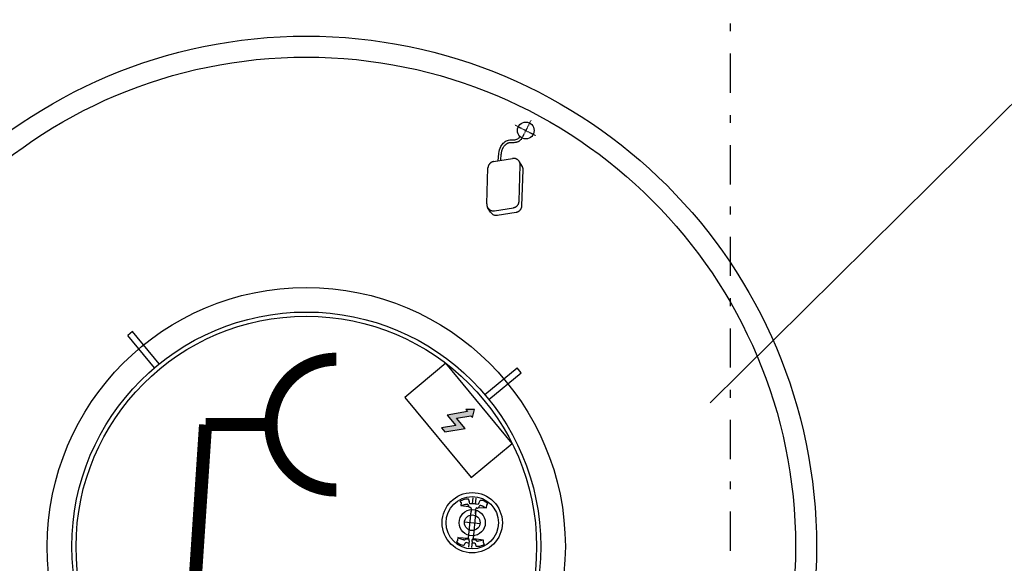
# Model space of a CAD drawing. Extents: x -12025 to 39812, y -28775 to 12.
# Tile 42 of 90: x 16270 to 18152, y -6390 to -5352. Entities that reach past the tile are written whole.
import ezdxf

# ---------------------------------------------------------------- set-up
doc = ezdxf.new("R2010")
doc.units = 0
doc.header["$MEASUREMENT"] = 0
for name, pattern in [('DASHDOT', [1, 0.5, -0.25, 0, -0.25]), ('Dashed_1', [1905, 1270, -635]), ('Čerchovaná S', [175, 75, -42.5, 15, -42.5])]:
    doc.linetypes.add(name, pattern=pattern)
doc.layers.add('OÚ Dukovany půdorys podklad 1NP', color=7, linetype='Continuous')
doc.layers.add('OÚ Dukovany zásuvky', color=92, linetype='Continuous')
doc.linetypes.add('VODA_PITNA_PODZ', pattern='A,35,-15,[117,Cadkon.shx,S=1.25,R=0,X=0,Y=0],-50', length=100)

# ---------------------------------------------------------------- blocks, each defined once
blk = doc.blocks.new('Zásuvka (36)')
at = {"color": 0, "linetype": 'Continuous', "const_width": 25}
for points in [[(-125, 0, -0.414214), (0, 125)], [(0, -125, -0.414214), (-125, 0)]]:
    blk.add_lwpolyline(points, format="xyb", dxfattribs=at)
blk.add_lwpolyline([(-250, 0), (-125, 0)], dxfattribs=at)

msp = doc.modelspace()

# ---------------------------------------------------------------- hatches: boundary and pattern name
at = {"layer": 'OÚ Dukovany zásuvky', "linetype": 'Continuous'}
msp.add_hatch(color=256, dxfattribs=at).paths.add_polyline_path([(17121, -6132.4), (17104.6, -6112.5), (17132.1, -6107.9), (17135.3, -6111.7), (17138.7, -6096), (17122.6, -6096.3), (17125.8, -6100.2), (17086.8, -6106.8), (17103.3, -6126.6), (17075.7, -6131.3), (17082.1, -6139)])

# ---------------------------------------------------------------- linework, layer by layer
at = {"layer": 'OÚ Dukovany půdorys podklad 1NP', "color": 154, "linetype": 'Čerchovaná S'}
msp.add_line((17628.4, -25791.1), (17628.4, -1625), dxfattribs=at)
at = {"layer": 'OÚ Dukovany zásuvky', "linetype": 'Continuous'}
for p, q in [((19047.6, -4640.5), (17589.4, -6083.3)), ((16485.5, -5947.4), (16476.3, -5955)), ((16527.3, -6016.6), (16476.3, -5955)), ((16536.5, -6009), (16485.5, -5947.4)), ((17084.3, -6007.9), (17005.7, -6073)), ((17211.2, -6161.2), (17084.3, -6007.9)), ((17158.9, -6067.6), (17220.5, -6016.5)), ((17228.1, -6025.8), (17220.5, -6016.5)), ((17166.5, -6076.8), (17228.1, -6025.8)), ((17005.7, -6073), (17132.6, -6226.2)), ((17132.6, -6226.2), (17211.2, -6161.2)), ((17135.1, -6276.5), (17136.2, -6265)), ((17140.1, -6255.3), (17140.1, -6255.3)), ((17140.2, -6254.6), (17140.2, -6254.6)), ((17141.1, -6277), (17142.1, -6265.6)), ((17113.5, -6273.9), (17111.8, -6270.9)), ((17114.7, -6269.7), (17112.4, -6270.8)), ((17113.5, -6273.9), (17113, -6279.3)), ((17113, -6279.3), (17122.4, -6277.1)), ((17113, -6279.3), (17128, -6281.4)), ((17117.5, -6268.5), (17114.7, -6269.7)), ((17120.2, -6267.8), (17117.5, -6268.5)), ((17122.6, -6267.3), (17120.2, -6267.8)), ((17122.4, -6277.1), (17124.4, -6277)), ((17124.7, -6267.2), (17122.6, -6267.3)), ((17124.4, -6277), (17125, -6277)), ((17126.2, -6267.3), (17124.7, -6267.2)), ((17125.2, -6277.1), (17125, -6277)), ((17126.5, -6277.6), (17125.2, -6277.1)), ((17127.3, -6267.7), (17126.2, -6267.3)), ((17127.1, -6278), (17126.5, -6277.6)), ((17127.2, -6278.1), (17127.1, -6278)), ((17127.9, -6280.4), (17127.2, -6278.1)), ((17127.9, -6268.1), (17127.3, -6267.7)), ((17128.2, -6268.5), (17127.9, -6268.1)), ((17128, -6281.2), (17127.9, -6280.4)), ((17128, -6281.5), (17128, -6281.2)), ((17128.3, -6282.1), (17128, -6281.5)), ((17128.8, -6270.3), (17128.2, -6268.5)), ((17128.8, -6282.6), (17128.3, -6282.1)), ((17129.3, -6272.3), (17128.7, -6270.5)), ((17129.7, -6274.2), (17128.8, -6270.3)), ((17129.3, -6282.8), (17128.8, -6282.6)), ((17130.2, -6276.3), (17129.3, -6272.3)), ((17129.3, -6282.8), (17129.8, -6282.8)), ((17129.8, -6282.8), (17131.3, -6283.1)), ((17131.9, -6276.2), (17130.2, -6276.3)), ((17135.1, -6276.4), (17131.9, -6276.2)), ((17138.1, -6276.2), (17135.1, -6276.5)), ((17141.1, -6277), (17138.1, -6276.2)), ((17142.8, -6277.2), (17141.1, -6277)), ((17145.9, -6277.8), (17142.8, -6277.2)), ((17143.6, -6284.2), (17145, -6284.3)), ((17145, -6284.3), (17145.6, -6284.3)), ((17146, -6284.2), (17145.6, -6284.3)), ((17147.1, -6275.1), (17145.9, -6277.8)), ((17146.6, -6283.9), (17146, -6284.2)), ((17146.9, -6283.7), (17146.6, -6284)), ((17147.9, -6273.1), (17146.8, -6275.8)), ((17147.2, -6283), (17146.9, -6283.7)), ((17147.1, -6283.2), (17162.2, -6284)), ((17147.4, -6282.2), (17147.2, -6282.7)), ((17147.2, -6282.7), (17147.2, -6283)), ((17147.8, -6281.5), (17147.4, -6282.3)), ((17148.7, -6279.9), (17147.8, -6281.5)), ((17149.3, -6270.5), (17147.9, -6273.1)), ((17148.9, -6279.8), (17148.6, -6280)), ((17150.6, -6279.4), (17148.9, -6279.8)), ((17149.8, -6270), (17149.3, -6270.4)), ((17149.3, -6270.4), (17149.3, -6270.5)), ((17150.7, -6269.7), (17149.8, -6270)), ((17150.9, -6279.4), (17150.6, -6279.4)), ((17152.2, -6269.7), (17150.7, -6269.7)), ((17150.9, -6279.4), (17152.2, -6279.7)), ((17154.3, -6270.1), (17152.2, -6269.7)), ((17152.2, -6279.7), (17154.2, -6280.3)), ((17154.2, -6280.3), (17157.7, -6281.8)), ((17156.7, -6270.9), (17154.3, -6270.1)), ((17159.2, -6272.2), (17156.7, -6270.9)), ((17157.7, -6281.8), (17162.2, -6284)), ((17161.9, -6273.8), (17159.2, -6272.2)), ((17164.4, -6275.7), (17161.9, -6273.8)), ((17162.2, -6284), (17162.8, -6278.6)), ((17162.8, -6278.6), (17164.8, -6276)), ((17127.4, -6341.9), (17131.8, -6296.4)), ((17131.8, -6296.4), (17131.9, -6294.4)), ((17132.8, -6285), (17131.9, -6294.4)), ((17132.4, -6289.3), (17131.9, -6294)), ((17140.9, -6295.2), (17136.4, -6342.5)), ((17140.9, -6295.2), (17141.7, -6285.8)), ((17141.3, -6290.1), (17140.9, -6294.8)), ((17119.8, -6311), (17149.7, -6313.8)), ((17107.2, -6340.8), (17106.6, -6346.2)), ((17107.2, -6340.8), (17127.4, -6341.9)), ((17111.7, -6343), (17107.2, -6340.8)), ((17106.6, -6346.2), (17104.4, -6348.8)), ((17104.7, -6349.1), (17107.2, -6351)), ((17107.2, -6351), (17109.8, -6352.6)), ((17109.8, -6352.6), (17112.4, -6353.8)), ((17115.2, -6344.5), (17111.7, -6343)), ((17112.4, -6353.8), (17114.8, -6354.7)), ((17114.8, -6354.7), (17116.8, -6355)), ((17117.2, -6345.1), (17115.2, -6344.5)), ((17116.8, -6355), (17118.3, -6355.1)), ((17118.5, -6345.3), (17117.2, -6345.1)), ((17118.3, -6355.1), (17119.3, -6354.8)), ((17118.5, -6345.4), (17118.8, -6345.4)), ((17118.7, -6345.3), (17120.4, -6344.9)), ((17119.3, -6354.8), (17119.7, -6354.4)), ((17119.7, -6354.4), (17119.8, -6354.3)), ((17119.8, -6354.3), (17121.1, -6351.7)), ((17120.4, -6344.9), (17120.7, -6344.8)), ((17120.8, -6344.8), (17121.3, -6344)), ((17120.9, -6352.4), (17122.3, -6349.8)), ((17121.3, -6344), (17121.7, -6343.5)), ((17121.7, -6343.5), (17122.3, -6343.3)), ((17122.3, -6343.3), (17122.5, -6343.2)), ((17122.3, -6349.8), (17122.3, -6349.8)), ((17122.3, -6349.8), (17126.2, -6350.6)), ((17122.5, -6343.2), (17122.7, -6343.2)), ((17122.7, -6343.2), (17127.3, -6343.5)), ((17126.2, -6350.6), (17128, -6350.9)), ((17127.5, -6341.6), (17127.3, -6343.5)), ((17127.3, -6343.5), (17127.4, -6343.5)), ((17128.5, -6346.7), (17127.3, -6359.2)), ((17127.4, -6343.5), (17128.3, -6343.7)), ((17128.1, -6350.8), (17128, -6350.9)), ((17128.3, -6343.7), (17128.6, -6343.8)), ((17128.5, -6346.7), (17128.6, -6343.8)), ((17134.4, -6348.3), (17133.3, -6359.8)), ((17136, -6351.5), (17134.1, -6351.5)), ((17134.1, -6351.5), (17134.1, -6351.5)), ((17134.4, -6348.3), (17134.7, -6344.3)), ((17134.9, -6344.4), (17134.7, -6344.3)), ((17134.7, -6344.3), (17136.2, -6344.3)), ((17139.9, -6351.4), (17136, -6351.5)), ((17136.2, -6344.3), (17136.4, -6342.5)), ((17136.2, -6344.3), (17140.8, -6344.9)), ((17156.5, -6345.5), (17137.9, -6342.9)), ((17139.9, -6351.4), (17140, -6351.4)), ((17140, -6351.4), (17140.8, -6354.2)), ((17140.5, -6353.3), (17141.4, -6356.1)), ((17140.8, -6344.9), (17141, -6345)), ((17141, -6345), (17141.5, -6345.2)), ((17141.4, -6356.1), (17141.7, -6356.6)), ((17141.5, -6345.2), (17141.9, -6345.7)), ((17141.7, -6356.6), (17142.3, -6357)), ((17141.9, -6345.7), (17142, -6346)), ((17142, -6345.9), (17142.4, -6346.9)), ((17142.3, -6357), (17143.4, -6357.3)), ((17142.4, -6346.8), (17143, -6347.2)), ((17143, -6347.2), (17144.3, -6347.7)), ((17143.4, -6357.3), (17145, -6357.4)), ((17144.3, -6347.8), (17144.5, -6347.8)), ((17145.1, -6347.8), (17144.5, -6347.8)), ((17145, -6357.4), (17147, -6357.3)), ((17147.2, -6347.7), (17145.1, -6347.8)), ((17147, -6357.3), (17149.4, -6356.9)), ((17156.5, -6345.5), (17147.2, -6347.7)), ((17149.4, -6356.9), (17152.1, -6356.1)), ((17152.1, -6356.1), (17154.9, -6355)), ((17154.9, -6355), (17157.2, -6353.8)), ((17156, -6350.8), (17156.5, -6345.5)), ((17156, -6350.8), (17157.7, -6353.9))]:
    msp.add_line(p, q, dxfattribs=at)
at = {"layer": 'OÚ Dukovany zásuvky', "linetype": 'DASHDOT'}
for p, q in [((17246.6, -5544.2), (17227.6, -5581.7)), ((17215.8, -5552.4), (17256.1, -5572.8))]:
    msp.add_line(p, q, dxfattribs=at)
at = {"layer": 'OÚ Dukovany zásuvky', "linetype": 'Dashed_1', "ltscale": 10}
for p, q in [((17175.4, -5622.5), (17211.7, -5616.6)), ((17230.4, -5631.6), (17224.8, -5622.7)), ((17162.4, -5703.5), (17164.7, -5634.7)), ((17224.2, -5698.4), (17226.5, -5629.7)), ((17229.6, -5706.9), (17231.9, -5638.2)), ((17169.5, -5718.9), (17164, -5710.1)), ((17177.2, -5716.6), (17213.5, -5710.6)), ((17182.6, -5725.1), (17218.9, -5719.1))]:
    msp.add_line(p, q, dxfattribs=at)
at = {"layer": 'OÚ Dukovany zásuvky', "linetype": 'Continuous', "flags": 128}
for points in [[(17189.5, -5593.6), (17190.7, -5591.5), (17192.2, -5589.5), (17193.8, -5587.6), (17195.6, -5585.9), (17197.6, -5584.4), (17199.7, -5583.2), (17201.9, -5582.2), (17204.2, -5581.5), (17204.2, -5581.5)], [(17198.6, -5589.9), (17199.6, -5589.2), (17200.6, -5588.4), (17200.6, -5588.4)], [(17200.6, -5588.4), (17201, -5588.1), (17201.4, -5587.9), (17201.7, -5587.7), (17202.1, -5587.5), (17202.1, -5587.5)], [(17202.1, -5587.5), (17202.8, -5587.2), (17203.5, -5586.9), (17203.5, -5586.9)], [(17203.5, -5586.9), (17203.8, -5586.8), (17204.1, -5586.7), (17204.1, -5586.7)], [(17204.1, -5586.7), (17204.6, -5586.5), (17204.6, -5586.5)], [(17204.2, -5581.5), (17206.5, -5581.1), (17208.9, -5581), (17213.6, -5580.9), (17215.9, -5580.7), (17218.1, -5580.4), (17220.1, -5579.8), (17222, -5578.8), (17222, -5578.8)], [(17204.6, -5586.5), (17204.8, -5586.5), (17205, -5586.4), (17205, -5586.4)], [(17205, -5586.4), (17205.5, -5586.3), (17205.5, -5586.3)], [(17205.5, -5586.3), (17205.7, -5586.3), (17205.9, -5586.2), (17205.9, -5586.2)], [(17205.9, -5586.2), (17206.5, -5586.1), (17206.5, -5586.1)], [(17206.5, -5586.1), (17206.8, -5586.1), (17207.1, -5586.1), (17207.1, -5586.1)], [(17207.1, -5586.1), (17208.1, -5586), (17208.1, -5586)], [(17208.1, -5586), (17208.6, -5586), (17209.1, -5585.9), (17209.1, -5585.9)], [(17209.1, -5585.9), (17210.6, -5585.9), (17210.6, -5585.9)], [(17210.6, -5585.9), (17211.9, -5585.9), (17211.9, -5585.9)], [(17211.9, -5585.9), (17213.6, -5585.9), (17213.6, -5585.9)], [(17213.6, -5585.9), (17214.2, -5585.8), (17214.9, -5585.8), (17214.9, -5585.8)], [(17214.9, -5585.8), (17216.7, -5585.7), (17216.7, -5585.7)], [(17216.7, -5585.7), (17217.4, -5585.6), (17218.2, -5585.5), (17218.2, -5585.5)], [(17218.2, -5585.5), (17219.1, -5585.3), (17220.1, -5585.1), (17220.1, -5585.1)], [(17220.1, -5585.1), (17220.8, -5584.9), (17221.2, -5584.8), (17221.5, -5584.7), (17221.5, -5584.7)], [(17221.5, -5584.7), (17222.2, -5584.3), (17222.9, -5584.1), (17222.9, -5584.1)], [(17222, -5578.8), (17222.5, -5578.4), (17223.1, -5577.9), (17224.1, -5576.9), (17225, -5575.8), (17225.9, -5574.7), (17225.9, -5574.7)], [(17222.9, -5584.1), (17223.3, -5583.9), (17223.6, -5583.7), (17223.6, -5583.7)], [(17223.6, -5583.7), (17223.9, -5583.5), (17224.3, -5583.3), (17224.3, -5583.3)], [(17224.3, -5583.3), (17224.5, -5583.2), (17224.7, -5583), (17224.7, -5583)], [(17224.7, -5583), (17225.1, -5582.7), (17225.1, -5582.7)], [(17225.1, -5582.7), (17225.3, -5582.6), (17225.5, -5582.4), (17225.5, -5582.4)], [(17225.5, -5582.4), (17225.8, -5582.2), (17226.1, -5581.9), (17226.1, -5581.9)], [(17226.1, -5581.9), (17226.4, -5581.6), (17226.8, -5581.3), (17226.8, -5581.3)], [(17226.8, -5581.3), (17227.2, -5580.9), (17227.7, -5580.4), (17227.7, -5580.4)], [(17227.7, -5580.4), (17228.1, -5579.9), (17228.5, -5579.5), (17228.5, -5579.5)], [(17228.5, -5579.5), (17229.2, -5578.6), (17229.2, -5578.6)], [(17229.2, -5578.6), (17229.9, -5577.8), (17229.9, -5577.8)], [(17184.4, -5621.1), (17184.6, -5613.9), (17185.3, -5606.8), (17185.9, -5603.4), (17186.8, -5600), (17187.9, -5596.7), (17189.5, -5593.6), (17189.5, -5593.6)], [(17190, -5609), (17190.3, -5606.9), (17190.7, -5604.8), (17190.7, -5604.8)], [(17190.7, -5604.8), (17191, -5603.3), (17191.4, -5601.9), (17191.4, -5601.9)], [(17191.4, -5601.9), (17191.9, -5600.4), (17192.4, -5599.1), (17192.4, -5599.1)], [(17192.4, -5599.1), (17192.7, -5598.3), (17193, -5597.6), (17193, -5597.6)], [(17193, -5597.6), (17193.4, -5596.8), (17193.8, -5596.1), (17193.8, -5596.1)], [(17193.8, -5596.1), (17194.1, -5595.6), (17194.4, -5595.1), (17194.4, -5595.1)], [(17194.4, -5595.1), (17195.1, -5593.9), (17195.1, -5593.9)], [(17195.1, -5593.9), (17195.5, -5593.4), (17195.9, -5592.9), (17195.9, -5592.9)], [(17195.9, -5592.9), (17196.5, -5592.1), (17197.2, -5591.3), (17197.2, -5591.3)], [(17197.2, -5591.3), (17197.5, -5591), (17197.9, -5590.6), (17198.2, -5590.3), (17198.6, -5589.9), (17198.6, -5589.9)], [(17189.4, -5620.3), (17189.5, -5619.2), (17189.5, -5619.2)], [(17189.5, -5617.7), (17189.6, -5615.8), (17189.6, -5615.8)], [(17189.5, -5619.2), (17189.5, -5617.7), (17189.5, -5617.7)], [(17189.6, -5615.8), (17189.7, -5612.3), (17189.7, -5612.3)], [(17189.7, -5612.3), (17189.8, -5610.7), (17190, -5609), (17190, -5609)]]:
    msp.add_lwpolyline(points, dxfattribs=at)
at = {"layer": 'OÚ Dukovany zásuvky', "linetype": 'Dashed_1', "ltscale": 100}
msp.add_lwpolyline([(17121, -6132.4), (17104.6, -6112.5), (17132.1, -6107.9), (17135.3, -6111.7), (17138.7, -6096), (17122.6, -6096.3), (17125.8, -6100.2), (17086.8, -6106.8), (17103.3, -6126.6), (17075.7, -6131.3), (17082.1, -6139)], close=True, dxfattribs=at)
at = {"layer": 'OÚ Dukovany zásuvky', "linetype": 'Continuous', "const_width": 25}
msp.add_lwpolyline([(19125, -19750), (19125, -20375), (16750, -20375), (16750, -16250), (16250, -16250), (16250, -11750), (16625, -6125)], dxfattribs=at)
at = {"layer": 'OÚ Dukovany zásuvky', "linetype": 'VODA_PITNA_PODZ'}
msp.add_circle((16817.6, -6357.9), 975, dxfattribs=at)
at = {"layer": 'OÚ Dukovany zásuvky', "linetype": 'VODA_PITNA_PODZ', "ltscale": 100}
msp.add_circle((16817.6, -6357.9), 935, dxfattribs=at)
at = {"layer": 'OÚ Dukovany zásuvky', "linetype": 'Continuous'}
for centre, radius in [((17237, -5563.1), 16), ((16817.6, -6357.9), 495), ((16817.6, -6357.9), 448), ((16817.6, -6357.9), 440), ((17134.7, -6312.4), 57.5), ((17134.7, -6312.4), 50), ((17134.7, -6312.4), 25), ((17134.7, -6312.4), 15)]:
    msp.add_circle(centre, radius, dxfattribs=at)
at = {"layer": 'OÚ Dukovany zásuvky', "linetype": 'Dashed_1', "ltscale": 10}
for centre, start, end in [((17177.5, -5635.2), 99.2872, 178.0574), ((17213.7, -5629.2), -1.9426, 99.2872), ((17219.1, -5637.7), -1.9426, 36.0176), ((17211.4, -5698), -80.7128, -1.9426), ((17175.2, -5703.9), 178.0574, 279.2872), ((17180.6, -5712.4), -149.5082, -80.7128), ((17216.8, -5706.5), -80.7128, -1.9426)]:
    msp.add_arc(centre, 12.8, start, end, dxfattribs=at)
at = {"layer": 'OÚ Dukovany zásuvky', "linetype": 'Continuous'}
for centre, start, end in [((17131, -6284.8), -5.3765, 81.6235), ((17143.5, -6286), 87.6235, 174.6235)]:
    msp.add_arc(centre, 1.8, start, end, dxfattribs=at)

# ---------------------------------------------------------------- block references
msp.add_blockref('Zásuvka (36)', (16875, -6125), dxfattribs=at)

doc.saveas('drawing.dxf')
